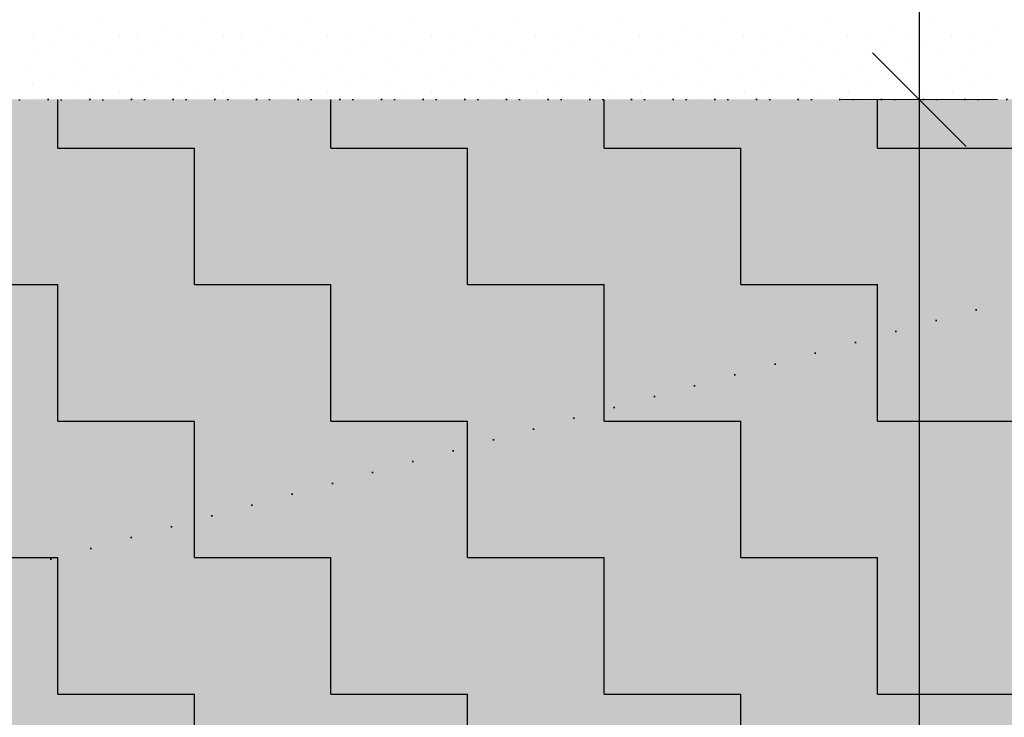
# Model space of a CAD drawing. Header units: millimetres. Extents: x -211955 to 157391, y -241491 to 94238.
# Tile 111 of 138: x 13315 to 15207, y -45457 to -44115. Entities that reach past the tile are written whole.
import ezdxf

# ---------------------------------------------------------------- set-up
doc = ezdxf.new("R2010")
doc.units = ezdxf.units.MM
doc.header["$PDMODE"] = 65
doc.linetypes.add('Teckovana 0.5x_2', pattern=[80, 0, -80])
for name, color, linetype, lineweight in [('XR$2$PŮDORYS 1.NP - STÁVAJÍCÍ_1', 7, 'Continuous', 25), ('XR$3$SITUACE - BOURÁNÍ_1', 7, 'Continuous', 25), ('XR$4$SITUACE - BOURÁNÍ - KOTY_1', 7, 'Continuous', 25)]:
    doc.layers.add(name, color=color, linetype=linetype, lineweight=lineweight)
doc.styles.add('ARIALNARROW', font='ARIALN.TTF')
doc.dimstyles.new('DIMSTYLE_4', dxfattribs={"dimtxt": 250, "dimasz": 300, "dimexe": 0, "dimexo": 0, "dimgap": 125, "dimtad": 2, "dimlfac": 0.001, "dimrnd": 0.05, "dimzin": 4, "dimdsep": 46, "dimtxsty": 'ARIALNARROW', "dimblk1": 'ALL_ML_STRICH', "dimblk2": 'ALL_ML_STRICH', "dimsah": 1, "dimcen": 0, "dimclrd": 6, "dimclre": 6, "dimclrt": 6, "dimadec": 0, "dimazin": 0, "dimtfac": 1, "dimtdec": 0, "dimtix": 1, "dimtmove": 2, "dimatfit": 3, "dimfxl": 0, "dimtzin": 0, "dimlwd": 0, "dimlwe": 18, "dimarcsym": 0})

# ---------------------------------------------------------------- blocks, each defined once
blk = doc.blocks.new('VZOR_0')
at = {"layer": 'XR$3$SITUACE - BOURÁNÍ_1', "color": 204, "linetype": 'Continuous', "lineweight": 13}
for p, q in [((13468.8, -44119.8), (13468.8, -44119.8)), ((13668.8, -44119.8), (13668.8, -44119.8)), ((13868.8, -44119.8), (13868.8, -44119.8)), ((14068.8, -44119.8), (14068.8, -44119.8)), ((14268.8, -44119.8), (14268.8, -44119.8)), ((14468.8, -44119.8), (14468.8, -44119.8)), ((14668.8, -44119.8), (14668.8, -44119.8)), ((14868.8, -44119.8), (14868.8, -44119.8)), ((15068.8, -44119.8), (15068.8, -44119.8)), ((13387, -44129.6), (13387, -44129.6)), ((13420, -44140), (13420, -44140)), ((13587, -44129.6), (13587, -44129.6)), ((13620, -44140), (13620, -44140)), ((13787, -44129.6), (13787, -44129.6)), ((13820, -44140), (13820, -44140)), ((13987, -44129.6), (13987, -44129.6)), ((14020, -44140), (14020, -44140)), ((14187, -44129.6), (14187, -44129.6)), ((14220, -44140), (14220, -44140)), ((14387, -44129.6), (14387, -44129.6)), ((14420, -44140), (14420, -44140)), ((14587, -44129.6), (14587, -44129.6)), ((14620, -44140), (14620, -44140)), ((14787, -44129.6), (14787, -44129.6)), ((14820, -44140), (14820, -44140)), ((14987, -44129.6), (14987, -44129.6)), ((15020, -44140), (15020, -44140)), ((15187, -44129.6), (15187, -44129.6)), ((13339.8, -44151.8), (13339.8, -44151.8)), ((13372, -44158.6), (13372, -44158.6)), ((13460, -44160), (13460, -44160)), ((13505.4, -44148.4), (13505.4, -44148.4)), ((13539.8, -44151.8), (13539.8, -44151.8)), ((13572, -44158.6), (13572, -44158.6)), ((13660, -44160), (13660, -44160)), ((13705.4, -44148.4), (13705.4, -44148.4)), ((13739.8, -44151.8), (13739.8, -44151.8)), ((13772, -44158.6), (13772, -44158.6)), ((13860, -44160), (13860, -44160)), ((13905.4, -44148.4), (13905.4, -44148.4)), ((13939.8, -44151.8), (13939.8, -44151.8)), ((13972, -44158.6), (13972, -44158.6)), ((14060, -44160), (14060, -44160)), ((14105.4, -44148.4), (14105.4, -44148.4)), ((14139.8, -44151.8), (14139.8, -44151.8)), ((14172, -44158.6), (14172, -44158.6)), ((14260, -44160), (14260, -44160)), ((14305.4, -44148.4), (14305.4, -44148.4)), ((14339.8, -44151.8), (14339.8, -44151.8)), ((14372, -44158.6), (14372, -44158.6)), ((14460, -44160), (14460, -44160)), ((14505.4, -44148.4), (14505.4, -44148.4)), ((14539.8, -44151.8), (14539.8, -44151.8)), ((14572, -44158.6), (14572, -44158.6)), ((14660, -44160), (14660, -44160)), ((14705.4, -44148.4), (14705.4, -44148.4)), ((14739.8, -44151.8), (14739.8, -44151.8)), ((14772, -44158.6), (14772, -44158.6)), ((14860, -44160), (14860, -44160)), ((14905.4, -44148.4), (14905.4, -44148.4)), ((14939.8, -44151.8), (14939.8, -44151.8)), ((14972, -44158.6), (14972, -44158.6)), ((15060, -44160), (15060, -44160)), ((15105.4, -44148.4), (15105.4, -44148.4)), ((15139.8, -44151.8), (15139.8, -44151.8)), ((15172, -44158.6), (15172, -44158.6)), ((13490.2, -44180.8), (13490.2, -44180.8)), ((13690.2, -44180.8), (13690.2, -44180.8)), ((13890.2, -44180.8), (13890.2, -44180.8)), ((14090.2, -44180.8), (14090.2, -44180.8)), ((14290.2, -44180.8), (14290.2, -44180.8)), ((14490.2, -44180.8), (14490.2, -44180.8)), ((14690.2, -44180.8), (14690.2, -44180.8)), ((14890.2, -44180.8), (14890.2, -44180.8)), ((15090.2, -44180.8), (15090.2, -44180.8)), ((13348.8, -44184.8), (13348.8, -44184.8)), ((13421.8, -44186), (13421.8, -44186)), ((13548.8, -44184.8), (13548.8, -44184.8)), ((13621.8, -44186), (13621.8, -44186)), ((13748.8, -44184.8), (13748.8, -44184.8)), ((13821.8, -44186), (13821.8, -44186)), ((13948.8, -44184.8), (13948.8, -44184.8)), ((14021.8, -44186), (14021.8, -44186)), ((14148.8, -44184.8), (14148.8, -44184.8)), ((14221.8, -44186), (14221.8, -44186)), ((14348.8, -44184.8), (14348.8, -44184.8)), ((14421.8, -44186), (14421.8, -44186)), ((14548.8, -44184.8), (14548.8, -44184.8)), ((14621.8, -44186), (14621.8, -44186)), ((14748.8, -44184.8), (14748.8, -44184.8)), ((14821.8, -44186), (14821.8, -44186)), ((14948.8, -44184.8), (14948.8, -44184.8)), ((15021.8, -44186), (15021.8, -44186)), ((15148.8, -44184.8), (15148.8, -44184.8)), ((13328, -44208.4), (13328, -44208.4)), ((13376.2, -44217.2), (13376.2, -44217.2)), ((13439.6, -44215.6), (13439.6, -44215.6)), ((13528, -44208.4), (13528, -44208.4)), ((13576.2, -44217.2), (13576.2, -44217.2)), ((13639.6, -44215.6), (13639.6, -44215.6)), ((13728, -44208.4), (13728, -44208.4)), ((13776.2, -44217.2), (13776.2, -44217.2)), ((13839.6, -44215.6), (13839.6, -44215.6)), ((13928, -44208.4), (13928, -44208.4)), ((13976.2, -44217.2), (13976.2, -44217.2)), ((14039.6, -44215.6), (14039.6, -44215.6)), ((14128, -44208.4), (14128, -44208.4)), ((14176.2, -44217.2), (14176.2, -44217.2)), ((14239.6, -44215.6), (14239.6, -44215.6)), ((14328, -44208.4), (14328, -44208.4)), ((14376.2, -44217.2), (14376.2, -44217.2)), ((14439.6, -44215.6), (14439.6, -44215.6)), ((14528, -44208.4), (14528, -44208.4)), ((14576.2, -44217.2), (14576.2, -44217.2)), ((14639.6, -44215.6), (14639.6, -44215.6)), ((14728, -44208.4), (14728, -44208.4)), ((14776.2, -44217.2), (14776.2, -44217.2)), ((14839.6, -44215.6), (14839.6, -44215.6)), ((14928, -44208.4), (14928, -44208.4)), ((14976.2, -44217.2), (14976.2, -44217.2)), ((15039.6, -44215.6), (15039.6, -44215.6)), ((15128, -44208.4), (15128, -44208.4)), ((15176.2, -44217.2), (15176.2, -44217.2)), ((13340, -44240), (13340, -44240)), ((13420, -44240), (13420, -44240)), ((13497.4, -44225.8), (13497.4, -44225.8)), ((13540, -44240), (13540, -44240)), ((13620, -44240), (13620, -44240)), ((13697.4, -44225.8), (13697.4, -44225.8)), ((13740, -44240), (13740, -44240)), ((13820, -44240), (13820, -44240)), ((13897.4, -44225.8), (13897.4, -44225.8)), ((13940, -44240), (13940, -44240)), ((14020, -44240), (14020, -44240)), ((14097.4, -44225.8), (14097.4, -44225.8)), ((14140, -44240), (14140, -44240)), ((14220, -44240), (14220, -44240)), ((14297.4, -44225.8), (14297.4, -44225.8)), ((14340, -44240), (14340, -44240)), ((14420, -44240), (14420, -44240)), ((14497.4, -44225.8), (14497.4, -44225.8)), ((14540, -44240), (14540, -44240)), ((14620, -44240), (14620, -44240)), ((14697.4, -44225.8), (14697.4, -44225.8)), ((14740, -44240), (14740, -44240)), ((14820, -44240), (14820, -44240)), ((14897.4, -44225.8), (14897.4, -44225.8)), ((14940, -44240), (14940, -44240)), ((15020, -44240), (15020, -44240)), ((15097.4, -44225.8), (15097.4, -44225.8)), ((15140, -44240), (15140, -44240)), ((13456.8, -44252.4), (13456.8, -44252.4)), ((13506.8, -44253), (13506.8, -44253)), ((13656.8, -44252.4), (13656.8, -44252.4)), ((13706.8, -44253), (13706.8, -44253)), ((13856.8, -44252.4), (13856.8, -44252.4)), ((13906.8, -44253), (13906.8, -44253)), ((14056.8, -44252.4), (14056.8, -44252.4)), ((14106.8, -44253), (14106.8, -44253)), ((14256.8, -44252.4), (14256.8, -44252.4)), ((14306.8, -44253), (14306.8, -44253)), ((14456.8, -44252.4), (14456.8, -44252.4)), ((14506.8, -44253), (14506.8, -44253)), ((14656.8, -44252.4), (14656.8, -44252.4)), ((14706.8, -44253), (14706.8, -44253)), ((14856.8, -44252.4), (14856.8, -44252.4)), ((14906.8, -44253), (14906.8, -44253)), ((15056.8, -44252.4), (15056.8, -44252.4)), ((15106.8, -44253), (15106.8, -44253)), ((13341.8, -44276.4), (13341.8, -44276.4)), ((13420.6, -44268), (13420.6, -44268)), ((13541.8, -44276.4), (13541.8, -44276.4)), ((13620.6, -44268), (13620.6, -44268)), ((13741.8, -44276.4), (13741.8, -44276.4)), ((13820.6, -44268), (13820.6, -44268)), ((13941.8, -44276.4), (13941.8, -44276.4)), ((14020.6, -44268), (14020.6, -44268)), ((14141.8, -44276.4), (14141.8, -44276.4)), ((14220.6, -44268), (14220.6, -44268)), ((14341.8, -44276.4), (14341.8, -44276.4)), ((14420.6, -44268), (14420.6, -44268)), ((14541.8, -44276.4), (14541.8, -44276.4)), ((14620.6, -44268), (14620.6, -44268)), ((14741.8, -44276.4), (14741.8, -44276.4)), ((14820.6, -44268), (14820.6, -44268)), ((14941.8, -44276.4), (14941.8, -44276.4)), ((15020.6, -44268), (15020.6, -44268)), ((15141.8, -44276.4), (15141.8, -44276.4)), ((13375.4, -44284.6), (13375.4, -44284.6)), ((13443.4, -44287.8), (13443.4, -44287.8)), ((13469.8, -44290), (13469.8, -44290)), ((13500, -44280), (13500, -44280)), ((13575.4, -44284.6), (13575.4, -44284.6)), ((13643.4, -44287.8), (13643.4, -44287.8)), ((13669.8, -44290), (13669.8, -44290)), ((13700, -44280), (13700, -44280)), ((13775.4, -44284.6), (13775.4, -44284.6)), ((13843.4, -44287.8), (13843.4, -44287.8)), ((13869.8, -44290), (13869.8, -44290)), ((13900, -44280), (13900, -44280)), ((13975.4, -44284.6), (13975.4, -44284.6)), ((14043.4, -44287.8), (14043.4, -44287.8)), ((14069.8, -44290), (14069.8, -44290)), ((14100, -44280), (14100, -44280)), ((14175.4, -44284.6), (14175.4, -44284.6)), ((14243.4, -44287.8), (14243.4, -44287.8)), ((14269.8, -44290), (14269.8, -44290)), ((14300, -44280), (14300, -44280)), ((14375.4, -44284.6), (14375.4, -44284.6)), ((14443.4, -44287.8), (14443.4, -44287.8)), ((14469.8, -44290), (14469.8, -44290)), ((14500, -44280), (14500, -44280)), ((14575.4, -44284.6), (14575.4, -44284.6)), ((14643.4, -44287.8), (14643.4, -44287.8)), ((14669.8, -44290), (14669.8, -44290)), ((14700, -44280), (14700, -44280)), ((14775.4, -44284.6), (14775.4, -44284.6)), ((14843.4, -44287.8), (14843.4, -44287.8)), ((14869.8, -44290), (14869.8, -44290)), ((14900, -44280), (14900, -44280)), ((14975.4, -44284.6), (14975.4, -44284.6)), ((15043.4, -44287.8), (15043.4, -44287.8)), ((15069.8, -44290), (15069.8, -44290)), ((15100, -44280), (15100, -44280)), ((15175.4, -44284.6), (15175.4, -44284.6)), ((13428.8, -44310.4), (13428.8, -44310.4)), ((13507, -44307), (13507, -44307)), ((13628.8, -44310.4), (13628.8, -44310.4)), ((13707, -44307), (13707, -44307)), ((13828.8, -44310.4), (13828.8, -44310.4)), ((13907, -44307), (13907, -44307)), ((14028.8, -44310.4), (14028.8, -44310.4)), ((14107, -44307), (14107, -44307)), ((14228.8, -44310.4), (14228.8, -44310.4)), ((14307, -44307), (14307, -44307)), ((14428.8, -44310.4), (14428.8, -44310.4)), ((14507, -44307), (14507, -44307)), ((14628.8, -44310.4), (14628.8, -44310.4)), ((14707, -44307), (14707, -44307)), ((14828.8, -44310.4), (14828.8, -44310.4)), ((14907, -44307), (14907, -44307)), ((15028.8, -44310.4), (15028.8, -44310.4)), ((15107, -44307), (15107, -44307))]:
    blk.add_line(p, q, dxfattribs=at)
blk = doc.blocks.new('ALL_ML_STRICH')
at = {"color": 0, "linetype": 'ByBlock', "lineweight": -2}
for p, q in [((0, -0.5), (0, 0.5)), ((-0.3, -0.3), (0.3, 0.3)), ((-1, 0), (0.5, 0))]:
    blk.add_line(p, q, dxfattribs=at)
blk = doc.blocks.new('*D26')
at = {"layer": 'DEFPOINTS', "color": 6, "linetype": 'Continuous', "lineweight": 18}
for p in [(2337, -40830.5), (2337, -44273.9), (17287.9, -44268.6)]:
    blk.add_point(p, dxfattribs=at)
at = {"layer": 'XR$4$SITUACE - BOURÁNÍ - KOTY_1', "color": 6, "linetype": 'Continuous', "lineweight": -2}
for p, q in [((2337, -42909.7), (2337, -40830.5)), ((2337, -40830.5), (17287.9, -40830.5)), ((17287.9, -42284.5), (17287.9, -40830.5))]:
    blk.add_line(p, q, dxfattribs=at)
at = {"layer": 'XR$4$SITUACE - BOURÁNÍ - KOTY_1', "color": 6, "linetype": 'Continuous', "lineweight": 18, "xscale": 300, "yscale": 300, "zscale": 300, "rotation": 180}
blk.add_blockref('ALL_ML_STRICH', (2337, -40830.5), dxfattribs=at)
at = {"layer": 'XR$4$SITUACE - BOURÁNÍ - KOTY_1', "color": 6, "linetype": 'Continuous', "lineweight": 18, "xscale": 300, "yscale": 300, "zscale": 300}
blk.add_blockref('ALL_ML_STRICH', (17287.9, -40830.5), dxfattribs=at)
at = {"layer": 'XR$4$SITUACE - BOURÁNÍ - KOTY_1', "color": 6, "linetype": 'Continuous', "lineweight": 18, "insert": (9847.5, -40605.5), "char_height": 250, "width": 1014.286, "attachment_point": 5, "style": 'ARIALNARROW'}
blk.add_mtext('\\W0.81;\\A1;{14.95}', dxfattribs=at)
blk = doc.blocks.new('*D68')
at = {"layer": 'DEFPOINTS', "color": 6, "linetype": 'Continuous', "lineweight": 18}
for p in [(15049, -44269), (15043.5, -47263.9), (15191.4, -47263.9)]:
    blk.add_point(p, dxfattribs=at)
at = {"layer": 'XR$4$SITUACE - BOURÁNÍ - KOTY_1', "color": 6, "linetype": 'Continuous', "lineweight": -2}
for p, q in [((15043.5, -44269), (15043.5, -44269)), ((15043.5, -47263.9), (15043.5, -44269)), ((15043.5, -47263.9), (15043.5, -47263.9))]:
    blk.add_line(p, q, dxfattribs=at)
at = {"layer": 'XR$4$SITUACE - BOURÁNÍ - KOTY_1', "color": 6, "linetype": 'Continuous', "lineweight": 18, "xscale": 300, "yscale": 300, "zscale": 300}
for p, rotation in [((15043.5, -44269), 90), ((15043.5, -47263.9), 270)]:
    blk.add_blockref('ALL_ML_STRICH', p, dxfattribs=dict(at, rotation=rotation))
at = {"layer": 'XR$4$SITUACE - BOURÁNÍ - KOTY_1', "color": 6, "linetype": 'Continuous', "lineweight": 18, "insert": (14818.5, -45722.4), "char_height": 250, "width": 811.429, "attachment_point": 5, "rotation": 90, "style": 'ARIALNARROW'}
blk.add_mtext('\\W0.81;\\A1;{3.00}', dxfattribs=at)
blk = doc.blocks.new('*D69')
at = {"layer": 'DEFPOINTS', "color": 6, "linetype": 'Continuous', "lineweight": 18}
for p in [(15060.2, -43416.7), (15043.5, -44269), (15049, -44269)]:
    blk.add_point(p, dxfattribs=at)
at = {"layer": 'XR$4$SITUACE - BOURÁNÍ - KOTY_1', "color": 6, "linetype": 'Continuous', "lineweight": -2}
for p, q in [((15043.5, -43416.7), (15043.5, -43416.7)), ((15043.5, -44269), (15043.5, -43416.7)), ((15043.5, -44269), (15043.5, -44269))]:
    blk.add_line(p, q, dxfattribs=at)
at = {"layer": 'XR$4$SITUACE - BOURÁNÍ - KOTY_1', "color": 6, "linetype": 'Continuous', "lineweight": 18, "xscale": 300, "yscale": 300, "zscale": 300}
for p, rotation in [((15043.5, -43416.7), 90), ((15043.5, -44269), 270)]:
    blk.add_blockref('ALL_ML_STRICH', p, dxfattribs=dict(at, rotation=rotation))
at = {"layer": 'XR$4$SITUACE - BOURÁNÍ - KOTY_1', "color": 6, "linetype": 'Continuous', "lineweight": 18, "insert": (14818.5, -43798.8), "char_height": 250, "width": 811.429, "attachment_point": 5, "rotation": 90, "style": 'ARIALNARROW'}
blk.add_mtext('\\W0.81;\\A1;{0.85}', dxfattribs=at)

msp = doc.modelspace()

# ---------------------------------------------------------------- hatches: boundary and pattern name
at = {"layer": 'XR$3$SITUACE - BOURÁNÍ_1', "linetype": 'Continuous', "lineweight": 25}
msp.add_hatch(color=254, dxfattribs=at).paths.add_polyline_path([(17269.793, -45078.892), (17287.921, -44268.626), (6723.133, -44268.692), (2404.54, -44310.658), (2337.017, -44311.482), (2337.017, -46363.086), (6004.803, -46360.412), (6004.149, -46763.892), (6003.608, -47264.086), (17222.017, -47263.892), (17222.017, -45578.892), (17288.119, -45578.892), (17288.044, -45078.892)], flags=0)
h = msp.add_hatch(dxfattribs=at)
h.set_pattern_fill('VZOR', scale=262.5, style=0, pattern_type=2)
h.set_pattern_definition([(0, (525, 525), (262.5, 262.5), [262.5, -262.5]), (90, (525, 525), (-262.5, 262.5), [262.5, -262.5])])
h.paths.add_polyline_path([(17269.793, -45078.892), (17287.921, -44268.626), (6723.133, -44268.692), (2404.54, -44310.658), (2337.017, -44311.482), (2337.017, -46363.086), (6004.803, -46360.412), (6004.149, -46763.892), (6003.608, -47264.086), (17222.017, -47263.892), (17222.017, -45578.892), (17288.119, -45578.892), (17288.044, -45078.892)], flags=0)

# ---------------------------------------------------------------- linework, layer by layer
at = {"layer": 'XR$2$PŮDORYS 1.NP - STÁVAJÍCÍ_1', "color": 7, "linetype": 'Teckovana 0.5x_2', "lineweight": 25}
msp.add_line((5704.537, -44270.378), (17287.921, -44268.626), dxfattribs=at)
at = {"layer": 'XR$3$SITUACE - BOURÁNÍ_1', "color": 7, "linetype": 'Teckovana 0.5x_2', "lineweight": 35}
for p, q in [((16653.133, -44268.692), (6723.133, -44268.692)), ((6723.133, -46946.657), (16653.133, -44268.692))]:
    msp.add_line(p, q, dxfattribs=at)

# ---------------------------------------------------------------- block references
at = {"layer": 'XR$3$SITUACE - BOURÁNÍ_1', "color": 204, "linetype": 'Continuous', "lineweight": 13}
msp.add_blockref('VZOR_0', (0, 0), dxfattribs=at)

# ---------------------------------------------------------------- dimensions: what is measured, and where the dimension line sits
at = {"layer": 'XR$4$SITUACE - BOURÁNÍ - KOTY_1', "color": 6, "linetype": 'Continuous', "lineweight": 18}
dim = msp.add_linear_dim(base=(17287.921, -40830.484), p1=(2337.017, -42909.717), p2=(17287.921, -42284.477), dimstyle='DIMSTYLE_4', override={"dimpost": '<>', "dimclrd": 6, "dimclre": 6, "dimclrt": 6, "dimlwd": 0, "dimlwe": 18}, dxfattribs=at)
dim.commit()
dim.dimension.update_dxf_attribs({"geometry": '*D26', "text_midpoint": (9847.469, -40605.484), "dimtype": 160})
for base, p1, p2, picture, middle in [((15043.496, -43416.677), (15043.496, -44268.965), (15043.496, -43416.677), '*D69', (14818.496, -43798.821)), ((15043.496, -44268.965), (15043.496, -47263.892), (15043.496, -44268.965), '*D68', (14818.496, -45722.428))]:
    dim = msp.add_linear_dim(base=base, p1=p1, p2=p2, angle=90, dimstyle='DIMSTYLE_4', override={"dimpost": '<>', "dimclrd": 6, "dimclre": 6, "dimclrt": 6, "dimlwd": 0, "dimlwe": 18}, dxfattribs=at)
    dim.commit()
    dim.dimension.update_dxf_attribs({"geometry": picture, "text_midpoint": middle, "dimtype": 160})

doc.saveas('drawing.dxf')
